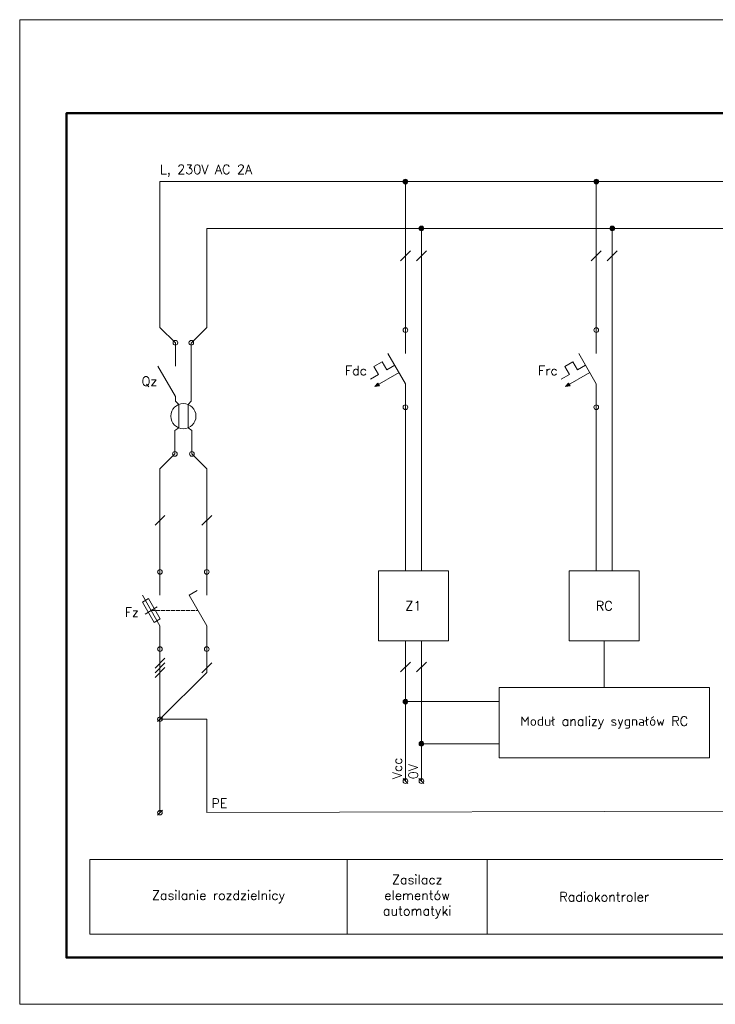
# Model space of a CAD drawing. Header units: millimetres. Extents: x 0 to 2755, y 0 to 2329.
# Tile 1 of 5: x 0 to 210, y 0 to 297. Entities that reach past the tile are written whole.
import ezdxf
from ezdxf.enums import TextEntityAlignment as Align

# ---------------------------------------------------------------- set-up
doc = ezdxf.new("R2010")
doc.units = ezdxf.units.MM
doc.linetypes.add('ACAD_ISO02W100', pattern=[15, 12, -3])
doc.layers.get('0').update_dxf_attribs({"lineweight": 25})
for name, color, linetype, lineweight in [('Formatka', 7, 'Continuous', 50), ('L', 7, 'Continuous', 15), ('N', 130, 'Continuous', 15), ('Opis', 90, 'Continuous', 15), ('PE', 50, 'Continuous', 15), ('Sprzężenie', 131, 'ACAD_ISO02W100', 13), ('Stron', 253, 'Continuous', 13), ('Urządzenia', 112, 'Continuous', 15), ('Łączenie', 7, 'Continuous', 15)]:
    doc.layers.add(name, color=color, linetype=linetype, lineweight=lineweight)
doc.styles.add('Simplex', font='simplex.shx')

# ---------------------------------------------------------------- blocks, each defined once
blk = doc.blocks.new('pkt_przyl')
blk.add_line((-0.53, -0.53), (0.53, 0.53))
at = {"layer": 'Łączenie'}
blk.add_circle((0, 0), 0.5, dxfattribs=at)
at = {"style": 'Simplex'}
blk.add_attdef('PKT_PRZYL', (0.4, 0.75), '', height=2, dxfattribs=at)
blk = doc.blocks.new('NO contact')
at = {"layer": 'Łączenie'}
for p, q in [((0, -5), (0, 0)), ((0, -11.5), (-3.75, -5)), ((0, -11.5), (0, -16.5))]:
    blk.add_line(p, q, dxfattribs=at)
for centre in [(0, 0), (0, -16.5)]:
    blk.add_circle(centre, 0.5, dxfattribs=at)
blk = doc.blocks.new('fuse-switch')
at = {"layer": 'Łączenie'}
blk.add_line((-0.58, -7.5), (-3.17, -9), dxfattribs=at)
blk.add_lwpolyline([(-3.77, -6.46), (-2.48, -5.71), (0.02, -10.04), (-1.27, -10.79)], close=True, dxfattribs=at)
blk.add_blockref('NO contact', (0, 0), dxfattribs=at)
at = {"style": 'Simplex'}
for tag, p in [('XU', (1.2, 0)), ('XD', (0.7, -16.5))]:
    blk.add_attdef(tag, text='', height=2, dxfattribs=at).set_placement(p, align=Align.BOTTOM_LEFT)
blk.add_attdef('NAME', text='', height=2, dxfattribs=at).set_placement((-4.52, -8.62), align=Align.MIDDLE_RIGHT)
blk = doc.blocks.new('N')
at = {"layer": 'Łączenie'}
blk.add_line((-3.75, -5), (-2.02, -4), dxfattribs=at)
blk.add_blockref('NO contact', (0, 0), dxfattribs=at)
at = {"style": 'Simplex'}
for tag, p in [('XU', (0.7, 0)), ('XD', (0.7, -16.5))]:
    blk.add_attdef(tag, text='', height=2, dxfattribs=at).set_placement(p, align=Align.BOTTOM_LEFT)
blk = doc.blocks.new('J_RCD')
at = {"layer": 'L'}
for p, q in [((0, 0), (0, -5)), ((-3.75, -5), (0, -11.5)), ((0, -11.5), (0, -12.5)), ((0, -12.5), (0.71, -13.2)), ((0.71, -13.2), (0.71, -18.2)), ((0.71, -18.2), (-0.11, -18.78)), ((-0.11, -18.78), (-0.11, -23.78))]:
    blk.add_line(p, q, dxfattribs=at)
for centre, radius in [((0, 0), 0.5), ((1.71, -15.7), 2.69), ((-0.11, -23.78), 0.5)]:
    blk.add_circle(centre, radius, dxfattribs=at)
at = {"layer": 'N'}
for p, q in [((3.41, 0), (3.41, -12.5)), ((3.41, -12.5), (2.71, -13.2)), ((2.71, -13.2), (2.71, -18.2)), ((2.71, -18.2), (3.53, -18.78)), ((3.53, -18.78), (3.53, -23.78))]:
    blk.add_line(p, q, dxfattribs=at)
for centre in [(3.41, 0), (3.53, -23.78)]:
    blk.add_circle(centre, 0.5, dxfattribs=at)
at = {"style": 'Simplex'}
for tag, p in [('XUL', (-0.7, 0)), ('XDL', (-0.81, -23.78))]:
    blk.add_attdef(tag, text='', height=2, dxfattribs=at).set_placement(p, align=Align.BOTTOM_RIGHT)
for tag, p in [('XUN', (4.11, 0)), ('XDN', (4.23, -23.78))]:
    blk.add_attdef(tag, text='', height=2, dxfattribs=at).set_placement(p, align=Align.BOTTOM_LEFT)
blk.add_attdef('NAME', text='', height=2, dxfattribs=at).set_placement((-3.88, -8.25), align=Align.MIDDLE_RIGHT)
blk = doc.blocks.new('J_cir_brk')
at = {"layer": 'Łączenie'}
h = blk.add_hatch(color=256, dxfattribs=at)
h.dxf.hatch_style = 1
h.paths.add_polyline_path([(-5.76, -11.63), (-5.94, -11.34), (-6.58, -12.1)])
h.paths.add_polyline_path([(-6.58, -12.1), (-5.59, -11.93), (-5.76, -11.63)])
for p, q in [((-5.02, -6.8), (-6.75, -7.8)), ((-6.75, -7.8), (-5.75, -9.54)), ((-4.02, -8.54), (-5.02, -6.8)), ((-2.29, -7.54), (-4.02, -8.54)), ((-5.75, -9.54), (-7.48, -10.54)), ((-1.38, -9.1), (-6.58, -12.1)), ((-6.58, -12.1), (-5.94, -11.34)), ((-6.58, -12.1), (-5.59, -11.93)), ((-5.94, -11.34), (-5.59, -11.93))]:
    blk.add_line(p, q, dxfattribs=at)
at = {"layer": 'PE'}
blk.add_blockref('NO contact', (0, 0), dxfattribs=at)
at = {"style": 'Simplex'}
for tag, p in [('XU', (0.7, 0)), ('XD', (0.7, -16.5))]:
    blk.add_attdef(tag, text='', height=2, dxfattribs=at).set_placement(p, align=Align.BOTTOM_LEFT)
blk.add_attdef('NAME', text='', height=2, dxfattribs=at).set_placement((-8.25, -8.67), align=Align.MIDDLE_RIGHT)
blk = doc.blocks.new('pkt_lacz')
h = blk.add_hatch(color=256)
h.dxf.hatch_style = 1
h.paths.add_polyline_path([(-0.5, 0, 1), (0.5, 0, 1)])
at = {"layer": 'Łączenie'}
blk.add_circle((0, 0), 0.5, dxfattribs=at)
at = {"style": 'Simplex'}
blk.add_attdef('PKT_LACZ', (0.4, 0.71), '', height=2, dxfattribs=at)

msp = doc.modelspace()

# ---------------------------------------------------------------- linework, layer by layer
at = {"layer": 'Formatka'}
msp.add_lwpolyline([(405.9, 14.1), (14.1, 14.1), (14.1, 268.8), (405.9, 268.8)], close=True, dxfattribs=at)
at = {"layer": 'L'}
for p, q in [((42.3, 248.16), (372.24, 248.16)), ((42.3, 248.16), (42.3, 204.2)), ((114.83, 224.27), (117.82, 227.26)), ((172.35, 224.27), (175.34, 227.26)), ((46.94, 199.55), (42.3, 204.2)), ((116.32, 180.12), (116.32, 130.77)), ((173.84, 180.12), (173.84, 130.77)), ((46.79, 166.03), (42.3, 161.54)), ((40.8, 144.49), (43.8, 147.48)), ((42.3, 57.81), (42.3, 107.16)), ((116.32, 67.32), (116.32, 109.62)), ((40.8, 101.43), (43.8, 104.43)), ((40.8, 100.02), (43.8, 103.02)), ((40.8, 98.61), (43.8, 101.61)), ((114.83, 100.26), (117.82, 103.25)), ((144.52, 91.29), (116.32, 91.29))]:
    msp.add_line(p, q, dxfattribs=at)
at = {"layer": 'N'}
for p, q in [((56.4, 234.06), (372.24, 234.06)), ((56.4, 204.2), (56.4, 234.06)), ((121.14, 130.77), (121.14, 234.06)), ((178.66, 130.77), (178.66, 234.06)), ((119.64, 224.27), (122.63, 227.26)), ((177.16, 224.27), (180.15, 227.26)), ((51.76, 199.55), (56.4, 204.2)), ((51.92, 166.03), (56.4, 161.54)), ((56.4, 130.42), (56.4, 161.54)), ((54.9, 144.49), (57.9, 147.48)), ((56.4, 100.11), (56.4, 107.16)), ((121.14, 109.62), (121.14, 67.32)), ((54.9, 100.02), (57.9, 103.02)), ((119.64, 100.26), (122.63, 103.25)), ((42.3, 86.01), (56.4, 100.11)), ((144.52, 78.6), (121.14, 78.6))]:
    msp.add_line(p, q, dxfattribs=at)
at = {"layer": 'Opis'}
for p, q in [((98.7, 43.71), (98.7, 21.15)), ((141, 43.71), (141, 21.15))]:
    msp.add_line(p, q, dxfattribs=at)
msp.add_lwpolyline([(322.89, 21.15), (21.15, 21.15), (21.15, 43.71), (322.89, 43.71)], close=True, dxfattribs=at)
at = {"layer": 'PE'}
for p, q in [((42.3, 86.01), (56.4, 86.01)), ((56.4, 86.01), (56.4, 57.81)), ((56.4, 57.81), (322.89, 58.56))]:
    msp.add_line(p, q, dxfattribs=at)
at = {"layer": 'Sprzężenie', "ltscale": 0.1}
msp.add_line((39.66, 118.79), (53.76, 118.79), dxfattribs=at)
at = {"layer": 'Stron'}
msp.add_lwpolyline([(0, 0), (420, 0), (420, 297), (0, 297)], close=True, dxfattribs=at)
at = {"layer": 'Urządzenia'}
for points in [[(108.16, 109.62), (129.31, 109.62), (129.31, 130.77), (108.16, 130.77)], [(165.67, 109.62), (186.82, 109.62), (186.82, 130.77), (165.67, 130.77)], [(144.52, 95.52), (207.97, 95.52), (207.97, 74.37), (144.52, 74.37)]]:
    msp.add_lwpolyline(points, close=True, dxfattribs=at)
at = {"layer": 'Łączenie'}
for p, q in [((116.32, 203.38), (116.32, 248.16)), ((173.84, 203.38), (173.84, 248.16)), ((42.3, 130.42), (42.3, 161.54)), ((176.25, 109.62), (176.25, 95.52))]:
    msp.add_line(p, q, dxfattribs=at)

# ---------------------------------------------------------------- block references
at = {"layer": 'L', "xscale": 1.41, "yscale": 1.41, "zscale": 1.41}
for p in [(116.32, 248.16), (173.84, 248.16), (116.32, 91.29)]:
    msp.add_blockref('pkt_lacz', p, dxfattribs=at)
msp.add_blockref('J_RCD', (46.94, 199.55), dxfattribs=at).add_auto_attribs({'NAME': 'Qz'})
at = {"layer": 'N', "xscale": 1.41, "yscale": 1.41, "zscale": 1.41}
for p in [(121.14, 234.06), (178.66, 234.06), (121.14, 78.58)]:
    msp.add_blockref('pkt_lacz', p, dxfattribs=at)
at = {"layer": 'Łączenie', "xscale": 1.41, "yscale": 1.41, "zscale": 1.41}
for name, p, values in [('J_cir_brk', (116.32, 203.38), {'NAME': 'Fdc'}), ('J_cir_brk', (173.84, 203.38), {'NAME': 'Frc'}), ('fuse-switch', (42.3, 130.42), {'NAME': 'Fz'})]:
    msp.add_blockref(name, p, dxfattribs=at).add_auto_attribs(values)
for name, p in [('N', (56.4, 130.42)), ('pkt_przyl', (42.3, 86.01)), ('pkt_przyl', (42.3, 57.81))]:
    msp.add_blockref(name, p, dxfattribs=at)
at = {"layer": 'Łączenie', "xscale": 1.41, "yscale": 1.41, "zscale": 1.41, "rotation": 90}
for p, values in [((116.32, 67.32), {'PKT_PRZYL': 'Vcc'}), ((121.14, 67.32), {'PKT_PRZYL': '0V'})]:
    msp.add_blockref('pkt_przyl', p, dxfattribs=at).add_auto_attribs(values)

# ---------------------------------------------------------------- texts
at = {"layer": 'Opis', "char_height": 2.82, "style": 'Simplex'}
for s, insert, attachment_point in [('{\\Fsimplex|c238;L, 230V AC 2A}', (42.3, 249.57), 7), ('{\\Fsimplex|c238;PE}', (57.81, 59.22), 7), ('{\\Fsimplex|c238;Zasilacz\\Pelementów \\Pautomatyki}', (119.85, 32.43), 5), ('{\\Fsimplex|c238;Zasilanie rozdzielnicy}', (59.92, 32.43), 5), ('{\\Fsimplex|c238;Radiokontroler}', (176.25, 32.43), 5)]:
    msp.add_mtext(s, dxfattribs=dict(at, insert=insert, attachment_point=attachment_point))
at = {"layer": 'Urządzenia', "char_height": 2.82, "attachment_point": 5, "style": 'Simplex'}
for s, insert in [('{\\Fsimplex|c238;Z1}', (118.73, 120.19)), ('{\\Fsimplex|c238;RC}', (176.25, 120.19)), ('{\\Fsimplex|c238;Moduł analizy sygnałów RC}', (176.25, 84.94))]:
    msp.add_mtext(s, dxfattribs=dict(at, insert=insert))

doc.saveas('drawing.dxf')
